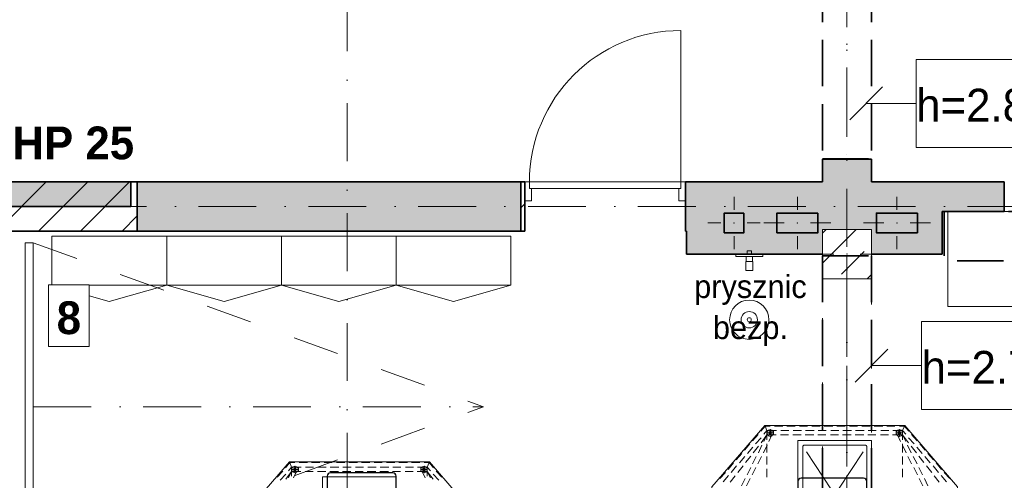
# Model space of a CAD drawing. Header units: millimetres. Extents: x -148444 to 51443, y -4810 to 453290.
# Tile 230 of 256: x 25640 to 31648, y 77707 to 80517. Entities that reach past the tile are written whole.
import ezdxf

# ---------------------------------------------------------------- set-up
doc = ezdxf.new("R2010")
doc.units = ezdxf.units.MM
for name, pattern in [('Krawędzie ukryte', [3.912222, 2.822222, -1.09]), ('Kropki i Kreski', [6.702778, 3.527778, -1.763889, 0, -1.411111]), ('Przerywana', [5.644444, 2.822222, -2.822222]), ('thk_line_type', [945, 540, -405]), ('Wipeout_Contour', [1000, 0, -1000])]:
    doc.linetypes.add(name, pattern=pattern)
for name, color, linetype in [('2D - Ogólne', 8, 'Continuous'), ('2D - Rysunki i Obrazki', 8, 'Continuous'), ('Drzwi Archicad', 8, 'Continuous'), ('Instalacje - Went_Klim', 8, 'Continuous'), ('Konstrukcja - Belki', 8, 'Continuous'), ('Konstrukcja - Siatka mod', 8, 'Continuous'), ('Konstrukcja - Słupy', 8, 'Continuous'), ('Konstrukcja - Ściany działowe', 8, 'Continuous'), ('Konstrukcja - Ściany nośne wew..P', 8, 'Continuous'), ('Opisy - Etykiety', 8, 'Continuous'), ('Opisy - Tekst', 8, 'Continuous'), ('PIONY INST', 8, 'Continuous'), ('Wnętrze - Umeblowanie', 8, 'Continuous'), ('Wnętrze - Wyposażenie', 8, 'Continuous')]:
    doc.layers.add(name, color=color, linetype=linetype)
doc.styles.add('STYL_AUTOMATYCZNY_11', font='txt')
doc.styles.add('STYL_AUTOMATYCZNY_5', font='txt')
doc.styles.add('STYL_AUTOMATYCZNY_8', font='txt')
doc.styles.add('STYL_AUTOMATYCZNY_9', font='txt')
pattern_1 = [(45, (-220940.59, 363284.62), (-127.27922, 127.27922), [])]

msp = doc.modelspace()

# ---------------------------------------------------------------- hatches: boundary and pattern name
at = {"linetype": 'Continuous', "lineweight": 25}
msp.add_hatch(color=8, dxfattribs=at).paths.add_polyline_path([(25518, 79526.9), (25518, 79376.9), (26318, 79376.9), (26318, 79526.9)])
at = {"layer": 'Konstrukcja - Słupy', "linetype": 'Continuous', "lineweight": 25}
h = msp.add_hatch(dxfattribs=at)
h.set_pattern_fill('Beton_zbrojony_0006', color=8, style=0, pattern_type=2)
h.set_pattern_definition([(45, (-220940.59, 363284.62), (-183.84776, 183.84776), []), (45, (-221032.5, 363376.54), (-183.84776, 183.84776), [195, -65])])
h.paths.add_polyline_path([(30538, 78936.9), (30838, 78936.9), (30838, 79236.9), (30538, 79236.9)])
at = {"layer": 'Konstrukcja - Ściany działowe', "linetype": 'Continuous', "lineweight": 13}
h = msp.add_hatch(dxfattribs=at)
h.set_pattern_fill('Bloczki_ceramiczne_0006', color=8, style=0, pattern_type=2)
h.set_pattern_definition(pattern_1)
h.paths.add_polyline_path([(25488, 79526.9), (25488, 79226.9), (26358, 79226.9), (26358, 79526.9)])
for points in [[(28698, 79226.9), (28698, 79526.9), (26358, 79526.9), (26358, 79226.9)], [(29702.6, 79226.9), (29708, 79226.9), (29708, 79526.9), (29702.6, 79526.9)], [(31648, 79346.9), (31648, 79526.9), (31268, 79526.9), (31268, 79346.9)]]:
    msp.add_hatch(color=8, dxfattribs=at).paths.add_polyline_path(points)
h = msp.add_hatch(dxfattribs=at)
h.set_pattern_fill('Bloczki_ceramiczne_0006', color=8, style=0, pattern_type=2)
h.set_pattern_definition(pattern_1)
h.paths.add_polyline_path([(28698, 79226.9), (28722.6, 79226.9), (28722.6, 79526.9), (28698, 79526.9)])
at = {"layer": 'Konstrukcja - Ściany nośne wew..P', "linetype": 'Continuous', "lineweight": 13}
msp.add_hatch(color=8, dxfattribs=at).paths.add_polyline_path([(30838, 79666.9), (30538, 79666.9), (30538, 79526.9), (30838, 79526.9)])
h = msp.add_hatch(color=8, dxfattribs=at)
h.paths.add_polyline_path([(30838, 79526.9), (29708, 79526.9), (29708, 79086.9), (30538, 79086.9), (30538, 79236.9), (30838, 79236.9)])
h.paths.add_polyline_path([(29939.2, 79216.9), (29939.2, 79336.9), (30059.2, 79336.9), (30059.2, 79216.9)], flags=0)
h.paths.add_polyline_path([(30510.4, 79216.9), (30260.4, 79216.9), (30260.4, 79336.9), (30510.4, 79336.9)], flags=0)
h = msp.add_hatch(color=8, dxfattribs=at)
h.paths.add_polyline_path([(30838, 79236.9), (30838, 79236.9), (30838, 79086.9), (31268, 79086.9), (31268, 79526.9), (30838, 79526.9)])
h.paths.add_polyline_path([(30868, 79336.9), (31118, 79336.9), (31118, 79216.9), (30868, 79216.9)], flags=0)
at = {"layer": 'PIONY INST', "linetype": 'Continuous', "lineweight": 13}
for points in [[(30059.2, 79336.9), (29939.2, 79336.9), (29939.2, 79216.9), (30059.2, 79216.9)], [(30510.4, 79336.9), (30260.4, 79336.9), (30260.4, 79216.9), (30510.4, 79216.9)], [(31118, 79336.9), (30868, 79336.9), (30868, 79216.9), (31118, 79216.9)]]:
    msp.add_hatch(color=8, dxfattribs=at).paths.add_polyline_path(points)

# ---------------------------------------------------------------- linework, layer by layer
at = {"color": 8, "linetype": 'Continuous', "lineweight": 35, "ltscale": 100, "flags": 128}
for points in [[(26358, 79526.9), (25488, 79526.9)], [(28722.6, 79526.9), (28698, 79526.9)], [(28722.6, 79526.9), (28722.6, 79226.9)], [(25488, 79226.9), (26358, 79226.9)], [(28698, 79226.9), (28722.6, 79226.9)]]:
    msp.add_lwpolyline(points, dxfattribs=at)
msp.add_lwpolyline([(25518, 79526.9), (25518, 79376.9), (26318, 79376.9), (26318, 79526.9)], close=True, dxfattribs=at)
at = {"layer": '2D - Ogólne', "color": 8, "linetype": 'Przerywana', "lineweight": 15, "ltscale": 100}
for p in [(25723.6, 79156), (25723.6, 77156)]:
    msp.add_line(p, (28471.1, 78156), dxfattribs=at)
at = {"layer": '2D - Ogólne', "color": 8, "linetype": 'Kropki i Kreski', "lineweight": 15, "ltscale": 100}
msp.add_line((25723.9, 78156), (28471.1, 78156), dxfattribs=at)
at = {"layer": '2D - Rysunki i Obrazki', "color": 8, "linetype": 'Continuous', "lineweight": 13, "ltscale": 100}
for p, q in [((26537.4, 78896.9), (25837.4, 78896.9)), ((27237.4, 78896.9), (26537.4, 78896.9)), ((27937.4, 78896.9), (27237.4, 78896.9)), ((28637.4, 78896.9), (27937.4, 78896.9))]:
    msp.add_line(p, q, dxfattribs=at)
at = {"layer": '2D - Rysunki i Obrazki', "color": 8, "linetype": 'thk_line_type', "lineweight": 13, "ltscale": 100, "flags": 128}
for points in [[(25837.4, 79196.9), (25837.4, 78896.9), (26187.4, 78798.9), (26537.4, 78896.9), (26537.4, 79196.9)], [(26537.4, 79196.9), (26537.4, 78896.9), (26887.4, 78798.9), (27237.4, 78896.9), (27237.4, 79196.9)], [(27237.4, 79196.9), (27237.4, 78896.9), (27587.4, 78798.9), (27937.4, 78896.9), (27937.4, 79196.9)], [(27937.4, 79196.9), (27937.4, 78896.9), (28287.4, 78798.9), (28637.4, 78896.9), (28637.4, 79196.9)]]:
    msp.add_lwpolyline(points, close=True, dxfattribs=at)
at = {"layer": '2D - Rysunki i Obrazki', "color": 8, "linetype": 'Continuous', "lineweight": 13, "ltscale": 100, "flags": 128}
for points in [[(31360.3, 77288), (29860.3, 77288), (29863.3, 77668.5), (30186.8, 78041.7), (31041.1, 78041.7), (31362.5, 77668.5)], [(29863.3, 77291.1), (29863.3, 77668.5), (30186.8, 78041.7), (31041.1, 78041.7), (31362.5, 77668.5), (31362.5, 77291.1)], [(29863.3, 77291.1), (29863.3, 77668.5), (30186.8, 78041.7), (31041.1, 78041.7), (31362.5, 77668.5), (31362.5, 77291.1)], [(29863.3, 77291.1), (29863.3, 77668.5), (30186.8, 78041.7), (31041.1, 78041.7), (31362.5, 77668.5), (31362.5, 77291.1)], [(29863.3, 77291.1), (29863.3, 77668.5), (30186.8, 78041.7), (31041.1, 78041.7), (31362.5, 77668.5), (31362.5, 77291.1)], [(29863.3, 77291.1), (29863.3, 77668.5), (30186.8, 78041.7), (31041.1, 78041.7), (31362.5, 77668.5), (31362.5, 77291.1)], [(29863.3, 77291.1), (29863.3, 77668.5), (30186.8, 78041.7), (31041.1, 78041.7), (31362.5, 77668.5), (31362.5, 77291.1)], [(30199.2, 78010.6), (30199.2, 77983.7), (30240.7, 77983.7), (30240.7, 78010.6)], [(30220, 77987.8), (30226.2, 77989.9), (30228.3, 77996.1), (30226.2, 78002.3), (30220, 78004.4), (30213.8, 78002.3), (30211.7, 77996.1), (30213.8, 77989.9)], [(30240.7, 77983.7), (30240.7, 78010.6)], [(30987.2, 78010.6), (30987.2, 77983.7), (31026.6, 77983.7), (31026.6, 78010.6)], [(31007.9, 77987.8), (31012.1, 77989.9), (31016.2, 77996.1), (31012.1, 78002.3), (31007.9, 78004.4), (31001.7, 78002.3), (30999.6, 77996.1), (31001.7, 77989.9)], [(31026.6, 77983.7), (31026.6, 78010.6)], [(30837.9, 77950.5), (30837.9, 77500.5)], [(28460.2, 77065.6), (26960.2, 77065.6), (26963.2, 77446.1), (27286.7, 77819.3), (28141, 77819.3), (28462.4, 77446.1)], [(26963.2, 77068.7), (26963.2, 77446.1), (27286.7, 77819.3), (28141, 77819.3), (28462.4, 77446.1), (28462.4, 77068.7)], [(26963.2, 77068.7), (26963.2, 77446.1), (27286.7, 77819.3), (28141, 77819.3), (28462.4, 77446.1), (28462.4, 77068.7)], [(26963.2, 77068.7), (26963.2, 77446.1), (27286.7, 77819.3), (28141, 77819.3), (28462.4, 77446.1), (28462.4, 77068.7)], [(26963.2, 77068.7), (26963.2, 77446.1), (27286.7, 77819.3), (28141, 77819.3), (28462.4, 77446.1), (28462.4, 77068.7)], [(26963.2, 77068.7), (26963.2, 77446.1), (27286.7, 77819.3), (28141, 77819.3), (28462.4, 77446.1), (28462.4, 77068.7)], [(26963.2, 77068.7), (26963.2, 77446.1), (27286.7, 77819.3), (28141, 77819.3), (28462.4, 77446.1), (28462.4, 77068.7)], [(27299.1, 77788.2), (27299.1, 77761.2), (27340.6, 77761.2), (27340.6, 77788.2)], [(27319.9, 77765.4), (27326.1, 77767.5), (27328.2, 77773.7), (27326.1, 77779.9), (27319.9, 77782), (27313.7, 77779.9), (27311.6, 77773.7), (27313.7, 77767.5)], [(27340.6, 77761.2), (27340.6, 77788.2)], [(28087.1, 77788.2), (28087.1, 77761.2), (28126.5, 77761.2), (28126.5, 77788.2)], [(28107.8, 77765.4), (28112, 77767.5), (28116.1, 77773.7), (28112, 77779.9), (28107.8, 77782), (28101.6, 77779.9), (28099.5, 77773.7), (28101.6, 77767.5)], [(28126.5, 77761.2), (28126.5, 77788.2)], [(27937.8, 77728.1), (27937.8, 77278.1)]]:
    msp.add_lwpolyline(points, close=True, dxfattribs=at)
for points in [[(30112.2, 77948.4), (30145.3, 77985.7)], [(30161.9, 78006.5), (30188.9, 78037.6)], [(30164, 77936), (30199.2, 77983.7), (30255.2, 77983.7)], [(30180.6, 77987.8), (30199.2, 78010.6)], [(30199.2, 77983.7), (30180.6, 77944.3)], [(30188.9, 78037.6), (30199.2, 78010.6), (30199.2, 77983.7)], [(30220, 78037.6), (30188.9, 78037.6)], [(30199.2, 77996.1), (30220, 77996.1), (30220, 78016.8)], [(30220, 78016.8), (30209.6, 78012.7), (30203.4, 78006.5), (30199.2, 77996.1), (30203.4, 77985.7)], [(30240.7, 78010.6), (30199.2, 78010.6)], [(30257.3, 78010.6), (30199.2, 78010.6)], [(30240.7, 78010.6), (30199.2, 78010.6), (30199.2, 77983.7), (30240.7, 77983.7)], [(30220, 77975.4), (30209.6, 77979.5), (30203.4, 77985.7), (30199.2, 77996.1), (30203.4, 78006.5)], [(30220, 77975.4), (30209.6, 77979.5), (30203.4, 77985.7), (30199.2, 77996.1), (30203.4, 78006.5)], [(30199.2, 77996.1), (30201.3, 77996.1)], [(30199.2, 77983.7), (30240.7, 77983.7)], [(30199.2, 77983.7), (30199.2, 77954.6)], [(30211.7, 77944.3), (30230.3, 77983.7)], [(30220, 78016.8), (30230.3, 78012.7), (30236.6, 78006.5), (30240.7, 77996.1), (30236.6, 77985.7)], [(30220, 78016.8), (30230.3, 78012.7), (30236.6, 78006.5), (30240.7, 77996.1), (30236.6, 77985.7)], [(30220, 78016.8), (30222.1, 78016.8)], [(30220, 77975.4), (30230.3, 77979.5), (30236.6, 77985.7), (30240.7, 77996.1), (30236.6, 78006.5)], [(30220, 77996.1), (30222.1, 77996.1)], [(30240.7, 77996.1), (30220, 77996.1), (30220, 77975.4)], [(30220, 77996.1), (30222.1, 77996.1)], [(30226.2, 77983.7), (30226.2, 78010.6)], [(30240.7, 77996.1), (30242.8, 77996.1)], [(30296.7, 78037.6), (30244.9, 78037.6)], [(30282.2, 77983.7), (30332, 77983.7)], [(30334, 78010.6), (30284.3, 78010.6)], [(30371.4, 78037.6), (30321.6, 78037.6)], [(30356.8, 77983.7), (30408.7, 77983.7)], [(30410.7, 78010.6), (30358.9, 78010.6)], [(30448.1, 78037.6), (30398.3, 78037.6)], [(30433.6, 77983.7), (30485.4, 77983.7)], [(30487.5, 78010.6), (30435.6, 78010.6)], [(30524.8, 78037.6), (30473, 78037.6)], [(30510.3, 77983.7), (30560, 77983.7)], [(30562.1, 78010.6), (30512.4, 78010.6)], [(30601.5, 78037.6), (30549.7, 78037.6)], [(30587, 77983.7), (30636.8, 77983.7)], [(30638.8, 78010.6), (30589.1, 78010.6)], [(30676.2, 78037.6), (30626.4, 78037.6)], [(30661.6, 77983.7), (30713.5, 77983.7)], [(30715.6, 78010.6), (30663.7, 78010.6)], [(30752.9, 78037.6), (30703.1, 78037.6)], [(30738.4, 77983.7), (30790.2, 77983.7)], [(30792.3, 78010.6), (30740.4, 78010.6)], [(30829.6, 78037.6), (30777.8, 78037.6)], [(30815.1, 77983.7), (30864.9, 77983.7)], [(30866.9, 78010.6), (30817.2, 78010.6)], [(30906.3, 78037.6), (30854.5, 78037.6)], [(30891.8, 77983.7), (30941.6, 77983.7)], [(30943.6, 78010.6), (30893.9, 78010.6)], [(30981, 78037.6), (30931.2, 78037.6)], [(30966.5, 77983.7), (31022.4, 77983.7)], [(31026.6, 78010.6), (30968.5, 78010.6)], [(30987.2, 78010.6), (31026.6, 78010.6), (31039, 78037.6)], [(30987.2, 77996.1), (31007.9, 77996.1), (31007.9, 78016.8)], [(31007.9, 78016.8), (30997.6, 78012.7), (30989.3, 78006.5), (30987.2, 77996.1), (30989.3, 77985.7)], [(31026.6, 78010.6), (30987.2, 78010.6), (30987.2, 77983.7), (31026.6, 77983.7)], [(31007.9, 77975.4), (30997.6, 77979.5), (30989.3, 77985.7), (30987.2, 77996.1), (30989.3, 78006.5)], [(31007.9, 77975.4), (30997.6, 77979.5), (30989.3, 77985.7), (30987.2, 77996.1), (30989.3, 78006.5)], [(30987.2, 77996.1), (30989.3, 77996.1)], [(31026.6, 77983.7), (30987.2, 77983.7)], [(31014.1, 77944.3), (30995.5, 77983.7)], [(30999.6, 77983.7), (30999.6, 78010.6)], [(31039, 78037.6), (31007.9, 78037.6)], [(31007.9, 78016.8), (31018.3, 78012.7), (31024.5, 78006.5), (31026.6, 77996.1), (31024.5, 77985.7)], [(31007.9, 78016.8), (31018.3, 78012.7), (31024.5, 78006.5), (31026.6, 77996.1), (31024.5, 77985.7)], [(31007.9, 78016.8), (31010, 78016.8)], [(31007.9, 77975.4), (31018.3, 77979.5), (31024.5, 77985.7), (31026.6, 77996.1), (31024.5, 78006.5)], [(31007.9, 77996.1), (31010, 77996.1)], [(31026.6, 77996.1), (31007.9, 77996.1), (31007.9, 77975.4)], [(31007.9, 77996.1), (31010, 77996.1)], [(31026.6, 78010.6), (31026.6, 77983.7)], [(31047.3, 77987.8), (31026.6, 78010.6)], [(31026.6, 77996.1), (31028.7, 77996.1)], [(31026.6, 77983.7), (31047.3, 77944.3)], [(31063.9, 77936), (31026.6, 77983.7)], [(31026.6, 77983.7), (31026.6, 77954.6)], [(31066, 78006.5), (31039, 78037.6)], [(31115.8, 77948.4), (31082.6, 77985.7)], [(30062.4, 77890.4), (30095.6, 77929.8)], [(30130.8, 77929.8), (30164, 77967.1)], [(30168.1, 77921.5), (30147.4, 77875.8)], [(30178.5, 77875.8), (30201.3, 77921.5)], [(30199.2, 77929.8), (30199.2, 77877.9)], [(30220, 77975.4), (30222.1, 77975.4)], [(30220, 77975.4), (30222.1, 77975.4)], [(30837.9, 77500.5), (30387.9, 77500.5), (30387.9, 77950.5), (30837.9, 77950.5)], [(30429.4, 77921.5), (30427.3, 77921.5), (30425.3, 77921.5), (30423.2, 77919.4), (30421.1, 77917.3), (30419, 77915.2), (30419, 77913.2), (30419, 77911.1)], [(30798.5, 77921.5), (30429.4, 77921.5)], [(30808.9, 77911.1), (30808.9, 77913.2), (30808.9, 77915.2), (30806.8, 77915.2), (30806.8, 77917.3), (30804.7, 77919.4), (30802.6, 77919.4), (30802.6, 77921.5), (30800.6, 77921.5), (30798.5, 77921.5)], [(30837.9, 77500.5), (30837.9, 77950.5)], [(31007.9, 77975.4), (31010, 77975.4)], [(31007.9, 77975.4), (31010, 77975.4)], [(31026.6, 77929.8), (31026.6, 77877.9)], [(31049.4, 77875.8), (31026.6, 77921.5)], [(31057.7, 77921.5), (31080.5, 77875.8)], [(31097.1, 77929.8), (31063.9, 77967.1)], [(31165.5, 77890.4), (31132.3, 77929.8)], [(30012.6, 77832.3), (30045.8, 77871.7)], [(30081.1, 77871.7), (30114.2, 77909)], [(30116.3, 77875.8), (30147.4, 77915.2)], [(30419, 77911.1), (30419, 77542)], [(30593.2, 77649.8), (30441.9, 77880)], [(30786.1, 77880), (30636.8, 77654)], [(30808.9, 77542), (30808.9, 77911.1)], [(31111.6, 77875.8), (31080.5, 77915.2)], [(31146.9, 77871.7), (31113.7, 77909)], [(31215.3, 77832.3), (31182.1, 77871.7)], [(27261.8, 77784), (27288.8, 77815.2)], [(27288.8, 77815.2), (27299.1, 77788.2), (27299.1, 77761.2)], [(27319.9, 77815.2), (27288.8, 77815.2)], [(27396.6, 77815.2), (27344.8, 77815.2)], [(27471.2, 77815.2), (27421.5, 77815.2)], [(27548, 77815.2), (27498.2, 77815.2)], [(27624.7, 77815.2), (27572.9, 77815.2)], [(27701.4, 77815.2), (27649.6, 77815.2)], [(27776.1, 77815.2), (27726.3, 77815.2)], [(27852.8, 77815.2), (27803, 77815.2)], [(27929.5, 77815.2), (27877.7, 77815.2)], [(28006.2, 77815.2), (27954.4, 77815.2)], [(28080.9, 77815.2), (28031.1, 77815.2)], [(28087.1, 77788.2), (28126.5, 77788.2), (28138.9, 77815.2)], [(28138.9, 77815.2), (28107.8, 77815.2)], [(28165.9, 77784), (28138.9, 77815.2)], [(29962.9, 77774.2), (29996, 77813.6)], [(30031.3, 77813.6), (30064.5, 77853)], [(30068.6, 77815.7), (30101.8, 77855.1)], [(30135, 77853), (30112.2, 77807.4)], [(30143.3, 77807.4), (30166.1, 77853)], [(30199.2, 77853), (30199.2, 77803.3)], [(31026.6, 77853), (31026.6, 77803.3)], [(31082.6, 77807.4), (31059.8, 77853)], [(31092.9, 77853), (31115.8, 77807.4)], [(31157.2, 77815.7), (31126.1, 77855.1)], [(31196.6, 77813.6), (31163.4, 77853)], [(31265, 77774.2), (31231.9, 77813.6)], [(27212.1, 77726), (27245.2, 77763.3)], [(27230.7, 77707.3), (27263.9, 77744.7)], [(27263.9, 77713.5), (27299.1, 77761.2), (27355.1, 77761.2)], [(27280.5, 77765.4), (27299.1, 77788.2)], [(27299.1, 77761.2), (27280.5, 77721.8)], [(27299.1, 77773.7), (27319.9, 77773.7), (27319.9, 77794.4)], [(27319.9, 77794.4), (27309.5, 77790.3), (27303.3, 77784), (27299.1, 77773.7), (27303.3, 77763.3)], [(27340.6, 77788.2), (27299.1, 77788.2)], [(27357.2, 77788.2), (27299.1, 77788.2)], [(27340.6, 77788.2), (27299.1, 77788.2), (27299.1, 77761.2), (27340.6, 77761.2)], [(27319.9, 77752.9), (27309.5, 77757.1), (27303.3, 77763.3), (27299.1, 77773.7), (27303.3, 77784)], [(27319.9, 77752.9), (27309.5, 77757.1), (27303.3, 77763.3), (27299.1, 77773.7), (27303.3, 77784)], [(27299.1, 77773.7), (27301.2, 77773.7)], [(27299.1, 77761.2), (27340.6, 77761.2)], [(27299.1, 77761.2), (27299.1, 77732.2)], [(27311.6, 77721.8), (27330.2, 77761.2)], [(27319.9, 77794.4), (27330.2, 77790.3), (27336.5, 77784), (27340.6, 77773.7), (27336.5, 77763.3)], [(27319.9, 77794.4), (27330.2, 77790.3), (27336.5, 77784), (27340.6, 77773.7), (27336.5, 77763.3)], [(27319.9, 77794.4), (27322, 77794.4)], [(27319.9, 77752.9), (27330.2, 77757.1), (27336.5, 77763.3), (27340.6, 77773.7), (27336.5, 77784)], [(27319.9, 77773.7), (27322, 77773.7)], [(27340.6, 77773.7), (27319.9, 77773.7), (27319.9, 77752.9)], [(27319.9, 77773.7), (27322, 77773.7)], [(27319.9, 77752.9), (27322, 77752.9)], [(27319.9, 77752.9), (27322, 77752.9)], [(27326.1, 77761.2), (27326.1, 77788.2)], [(27340.6, 77773.7), (27342.7, 77773.7)], [(27382.1, 77761.2), (27431.9, 77761.2)], [(27433.9, 77788.2), (27384.2, 77788.2)], [(27456.7, 77761.2), (27508.6, 77761.2)], [(27510.6, 77788.2), (27458.8, 77788.2)], [(27533.5, 77761.2), (27585.3, 77761.2)], [(27587.4, 77788.2), (27535.5, 77788.2)], [(27610.2, 77761.2), (27659.9, 77761.2)], [(27662, 77788.2), (27612.2, 77788.2)], [(27686.9, 77761.2), (27736.7, 77761.2)], [(27738.7, 77788.2), (27689, 77788.2)], [(27761.5, 77761.2), (27813.4, 77761.2)], [(27815.5, 77788.2), (27763.6, 77788.2)], [(27838.3, 77761.2), (27890.1, 77761.2)], [(27892.2, 77788.2), (27840.3, 77788.2)], [(27915, 77761.2), (27964.8, 77761.2)], [(27966.8, 77788.2), (27917.1, 77788.2)], [(27991.7, 77761.2), (28041.5, 77761.2)], [(28043.5, 77788.2), (27993.8, 77788.2)], [(28066.4, 77761.2), (28122.3, 77761.2)], [(28126.5, 77788.2), (28068.4, 77788.2)], [(28087.1, 77773.7), (28107.8, 77773.7), (28107.8, 77794.4)], [(28107.8, 77794.4), (28097.5, 77790.3), (28089.2, 77784), (28087.1, 77773.7), (28089.2, 77763.3)], [(28126.5, 77788.2), (28087.1, 77788.2), (28087.1, 77761.2), (28126.5, 77761.2)], [(28107.8, 77752.9), (28097.5, 77757.1), (28089.2, 77763.3), (28087.1, 77773.7), (28089.2, 77784)], [(28107.8, 77752.9), (28097.5, 77757.1), (28089.2, 77763.3), (28087.1, 77773.7), (28089.2, 77784)], [(28087.1, 77773.7), (28089.2, 77773.7)], [(28126.5, 77761.2), (28087.1, 77761.2)], [(28114, 77721.8), (28095.4, 77761.2)], [(28099.5, 77761.2), (28099.5, 77788.2)], [(28107.8, 77794.4), (28118.2, 77790.3), (28124.4, 77784), (28126.5, 77773.7), (28124.4, 77763.3)], [(28107.8, 77794.4), (28118.2, 77790.3), (28124.4, 77784), (28126.5, 77773.7), (28124.4, 77763.3)], [(28107.8, 77794.4), (28109.9, 77794.4)], [(28107.8, 77752.9), (28118.2, 77757.1), (28124.4, 77763.3), (28126.5, 77773.7), (28124.4, 77784)], [(28107.8, 77773.7), (28109.9, 77773.7)], [(28126.5, 77773.7), (28107.8, 77773.7), (28107.8, 77752.9)], [(28107.8, 77773.7), (28109.9, 77773.7)], [(28107.8, 77752.9), (28109.9, 77752.9)], [(28107.8, 77752.9), (28109.9, 77752.9)], [(28126.5, 77788.2), (28126.5, 77761.2)], [(28147.2, 77765.4), (28126.5, 77788.2)], [(28126.5, 77773.7), (28128.6, 77773.7)], [(28126.5, 77761.2), (28147.2, 77721.8)], [(28163.8, 77713.5), (28126.5, 77761.2)], [(28126.5, 77761.2), (28126.5, 77732.2)], [(28197, 77707.3), (28163.8, 77744.7)], [(28215.6, 77726), (28182.5, 77763.3)], [(29913.1, 77718.3), (29946.3, 77755.6)], [(29981.5, 77755.6), (30014.7, 77795)], [(30023, 77755.6), (30054.1, 77795)], [(30101.8, 77784.6), (30079, 77741.1)], [(30110.1, 77741.1), (30132.9, 77784.6)], [(30199.2, 77776.3), (30199.2, 77726.5)], [(31026.6, 77776.3), (31026.6, 77726.5)], [(31117.8, 77741.1), (31095, 77784.6)], [(31126.1, 77784.6), (31148.9, 77741.1)], [(31204.9, 77755.6), (31173.8, 77795)], [(31246.4, 77755.6), (31213.2, 77795)], [(31314.8, 77718.3), (31281.6, 77755.6)], [(27937.8, 77278.1), (27487.8, 77278.1), (27487.8, 77728.1), (27937.8, 77728.1)], [(27937.8, 77278.1), (27937.8, 77728.1)], [(29931.8, 77697.5), (29964.9, 77736.9)], [(29975.3, 77695.4), (30006.4, 77734.8)], [(30066.5, 77718.3), (30043.7, 77672.6)], [(30074.8, 77672.6), (30097.6, 77718.3)], [(31151, 77672.6), (31128.2, 77718.3)], [(31161.4, 77718.3), (31182.1, 77672.6)], [(31250.5, 77695.4), (31219.4, 77734.8)], [(31296.1, 77697.5), (31263, 77736.9)]]:
    msp.add_lwpolyline(points, dxfattribs=at)
at = {"layer": 'Drzwi Archicad', "color": 8, "linetype": 'Continuous', "lineweight": 13, "ltscale": 100}
for p, q in [((29674.6, 79526.9), (29674.6, 80450.9)), ((28750.6, 79526.9), (28722.6, 79526.9)), ((28722.6, 79526.9), (28722.6, 79411.9)), ((28750.6, 79486.9), (28750.6, 79526.9)), ((28750.6, 79526.9), (29674.6, 79526.9)), ((28750.6, 79486.9), (28750.6, 79526.9)), ((28762.6, 79486.9), (28750.6, 79486.9)), ((29674.6, 79486.9), (28750.6, 79486.9)), ((28762.6, 79411.9), (28762.6, 79486.9)), ((29674.6, 79486.9), (29662.6, 79486.9)), ((29662.6, 79486.9), (29662.6, 79411.9)), ((29702.6, 79526.9), (29674.6, 79526.9)), ((29674.6, 79526.9), (29674.6, 79486.9)), ((29674.6, 79526.9), (29674.6, 79486.9)), ((29702.6, 79411.9), (29702.6, 79526.9)), ((28722.6, 79411.9), (28762.6, 79411.9)), ((29662.6, 79411.9), (29702.6, 79411.9))]:
    msp.add_line(p, q, dxfattribs=at)
at = {"layer": 'Drzwi Archicad', "color": 8, "linetype": 'Continuous', "lineweight": 35, "ltscale": 100}
for p, q in [((28722.6, 79526.9), (28722.6, 79411.9)), ((28722.6, 79526.9), (28722.6, 79411.9)), ((29702.6, 79526.9), (29702.6, 79411.9)), ((29702.6, 79526.9), (29702.6, 79411.9)), ((28722.6, 79411.9), (28722.6, 79226.9)), ((29702.6, 79411.9), (29702.6, 79226.9))]:
    msp.add_line(p, q, dxfattribs=at)
at = {"layer": 'Drzwi Archicad', "color": 8, "linetype": 'Continuous', "lineweight": 13, "ltscale": 100}
msp.add_arc((29674.6, 79526.9), 924, 90, 180, dxfattribs=at)
at = {"layer": 'Instalacje - Went_Klim', "color": 8, "linetype": 'Krawędzie ukryte', "lineweight": 35, "ltscale": 100, "flags": 128}
msp.add_lwpolyline([(31281.8, 79346.9), (32681.8, 79346.9), (32681.8, 79046.9), (31281.8, 79046.9)], close=True, dxfattribs=at)
at = {"layer": 'Konstrukcja - Belki', "color": 8, "linetype": 'Krawędzie ukryte', "lineweight": 35, "ltscale": 100}
for p, q in [((30538, 81566.9), (30538, 79667.5)), ((30838, 81566.9), (30838, 79667.5)), ((30538, 79667.5), (30838, 79667.5)), ((30538, 79076.9), (30538, 74476.9)), ((30538, 79076.9), (30838, 79076.9)), ((30838, 79076.9), (30838, 74476.9))]:
    msp.add_line(p, q, dxfattribs=at)
at = {"layer": 'Konstrukcja - Belki', "color": 8, "linetype": 'Kropki i Kreski', "lineweight": 13, "ltscale": 100}
for p, q in [((30688, 81566.9), (30688, 79667.5)), ((30688, 79076.9), (30688, 74476.9))]:
    msp.add_line(p, q, dxfattribs=at)
at = {"layer": 'Konstrukcja - Siatka mod', "color": 8, "linetype": 'Kropki i Kreski', "lineweight": 13, "ltscale": 100}
for p, q in [((27638, 90062.8), (27638, 73098)), ((30688, 73098), (30688, 90062.8)), ((7290.5, 79376.9), (36735, 79376.9))]:
    msp.add_line(p, q, dxfattribs=at)
at = {"layer": 'Konstrukcja - Słupy', "color": 8, "linetype": 'Continuous', "lineweight": 13, "ltscale": 100}
for p, q in [((30688, 79166.9), (30688, 79316.9)), ((30608, 79086.9), (30458, 79086.9)), ((30768, 79086.9), (30918, 79086.9)), ((30688, 79006.9), (30688, 78856.9))]:
    msp.add_line(p, q, dxfattribs=at)
at = {"layer": 'Konstrukcja - Słupy', "color": 8, "linetype": 'Continuous', "lineweight": 13, "ltscale": 100, "flags": 128}
msp.add_lwpolyline([(30538, 78936.9), (30838, 78936.9), (30838, 79236.9), (30538, 79236.9)], close=True, dxfattribs=at)
at = {"layer": 'Konstrukcja - Słupy', "color": 8, "linetype": 'Continuous', "lineweight": 13, "ltscale": 100}
msp.add_point((30688, 79086.9), dxfattribs=at)
at = {"layer": 'Konstrukcja - Ściany działowe', "color": 8, "linetype": 'Continuous', "lineweight": 35, "ltscale": 100}
for p, q in [((26358, 79526.9), (26358, 79226.9)), ((28698, 79526.9), (28698, 79226.9)), ((29702.6, 79526.9), (29702.6, 79411.9)), ((31648, 79526.9), (31648, 79346.9)), ((29702.6, 79411.9), (29702.6, 79226.9))]:
    msp.add_line(p, q, dxfattribs=at)
at = {"layer": 'Konstrukcja - Ściany działowe', "color": 8, "linetype": 'Continuous', "lineweight": 35, "ltscale": 100, "flags": 128}
for points in [[(28698, 79526.9), (26358, 79526.9)], [(29708, 79526.9), (29702.6, 79526.9)], [(31648, 79526.9), (31268, 79526.9)], [(31268, 79346.9), (31648, 79346.9)], [(26358, 79226.9), (28698, 79226.9)], [(29702.6, 79226.9), (29708, 79226.9)]]:
    msp.add_lwpolyline(points, dxfattribs=at)
at = {"layer": 'Konstrukcja - Ściany nośne wew..P', "color": 8, "linetype": 'Continuous', "lineweight": 35, "ltscale": 100, "flags": 128}
for points in [[(30538, 79666.9), (30538, 79526.9)], [(30838, 79666.9), (30538, 79666.9)], [(30838, 79526.9), (30838, 79666.9)], [(30538, 79526.9), (29708, 79526.9)], [(31268, 79526.9), (30838, 79526.9)], [(31268, 79086.9), (31268, 79346.9)], [(29708, 79226.9), (29708, 79086.9)], [(29708, 79086.9), (30538, 79086.9)], [(30838, 79086.9), (31268, 79086.9)]]:
    msp.add_lwpolyline(points, dxfattribs=at)
at = {"layer": 'Konstrukcja - Ściany nośne wew..P', "color": 8, "linetype": 'Krawędzie ukryte', "lineweight": 20, "ltscale": 100, "flags": 128}
for points in [[(30538, 79086.9), (30538, 74776.9)], [(30838, 74476.9), (30838, 78936.9)]]:
    msp.add_lwpolyline(points, dxfattribs=at)
at = {"layer": 'Opisy - Etykiety', "color": 8, "linetype": 'Continuous', "lineweight": 20, "ltscale": 100}
for p, q in [((32141.4, 80274.6), (31110, 80274.6)), ((31110, 80274.6), (31110, 79738.2)), ((30905, 80106.4), (30705, 79906.4)), ((30805, 80006.4), (31110, 80006.4)), ((31110, 79738.2), (32141.4, 79738.2)), ((32174.5, 78675), (31143, 78675)), ((31143, 78675), (31143, 78138.6)), ((30938, 78506.8), (30738, 78306.8)), ((30838, 78406.8), (31143, 78406.8)), ((31143, 78138.6), (32174.5, 78138.6))]:
    msp.add_line(p, q, dxfattribs=at)
at = {"layer": 'PIONY INST', "color": 8, "linetype": 'Continuous', "lineweight": 0, "ltscale": 100}
for p, q in [((29999.2, 79356.9), (29999.2, 79436.9)), ((30385.4, 79356.9), (30385.4, 79436.9)), ((30993, 79356.9), (30993, 79436.9)), ((29919.2, 79276.9), (29839.2, 79276.9)), ((30079.2, 79276.9), (30159.2, 79276.9)), ((30305.4, 79276.9), (30180.4, 79276.9)), ((30465.4, 79276.9), (30590.4, 79276.9)), ((30913, 79276.9), (30788, 79276.9)), ((31073, 79276.9), (31198, 79276.9)), ((29999.2, 79196.9), (29999.2, 79116.9)), ((30385.4, 79196.9), (30385.4, 79116.9)), ((30993, 79196.9), (30993, 79116.9))]:
    msp.add_line(p, q, dxfattribs=at)
at = {"layer": 'PIONY INST', "color": 8, "linetype": 'Continuous', "lineweight": 35, "ltscale": 100, "flags": 128}
for points in [[(30059.2, 79336.9), (29939.2, 79336.9), (29939.2, 79216.9), (30059.2, 79216.9)], [(30510.4, 79336.9), (30260.4, 79336.9), (30260.4, 79216.9), (30510.4, 79216.9)], [(31118, 79336.9), (30868, 79336.9), (30868, 79216.9), (31118, 79216.9)]]:
    msp.add_lwpolyline(points, close=True, dxfattribs=at)
at = {"layer": 'PIONY INST', "color": 8, "linetype": 'Continuous', "lineweight": 0, "ltscale": 100}
for p in [(29999.2, 79276.9), (30385.4, 79276.9), (30993, 79276.9)]:
    msp.add_point(p, dxfattribs=at)
at = {"layer": 'Wnętrze - Umeblowanie', "color": 8, "linetype": 'Continuous', "lineweight": 13, "ltscale": 100}
for p, q in [((30112, 79071.9), (30072, 79071.9)), ((30112, 79041.9), (30072, 79041.9))]:
    msp.add_line(p, q, dxfattribs=at)
at = {"layer": 'Wnętrze - Umeblowanie', "color": 8, "linetype": 'Continuous', "lineweight": 13, "ltscale": 100, "flags": 128}
for points in [[(31302.7, 79346.9), (33383.4, 79346.9), (33383.4, 78766.7), (31302.7, 78766.7)], [(25673.6, 77156), (25673.6, 79156), (25723.6, 79156), (25723.6, 77156)], [(30175, 79086.9), (30175, 79071.9), (30112, 79071.9), (30112, 79041.9), (30114, 79041.9), (30114, 78986.9), (30070, 78986.9), (30070, 79041.9), (30072, 79041.9), (30072, 79071.9), (30009, 79071.9), (30009, 79086.9)], [(30105.5, 79086.9), (30078.5, 79086.9), (30078.5, 79106.9), (30105.5, 79106.9)], [(30105.5, 79086.9), (30078.5, 79086.9), (30078.5, 79106.9), (30105.5, 79106.9)]]:
    msp.add_lwpolyline(points, close=True, dxfattribs=at)
at = {"layer": 'Wnętrze - Umeblowanie', "color": 8, "linetype": 'Continuous', "lineweight": 13, "ltscale": 100}
for radius in [120, 50, 12]:
    msp.add_circle((30092, 78686.9), radius, dxfattribs=at)
at = {"layer": 'Wnętrze - Wyposażenie', "color": 8, "linetype": 'Continuous', "lineweight": 25, "ltscale": 100, "flags": 128}
for points in [[(27917.8, 77753.1), (27536.9, 77753.1, 0.414214), (27516.9, 77733.1), (27516.9, 77323.1, 0.414214), (27536.9, 77303.1), (27917.8, 77303.1, 0.414214), (27937.8, 77323.1), (27937.8, 77733.1, 0.414214)], [(30788.9, 77720.3), (30407.9, 77720.3, 0.414214), (30387.9, 77700.3), (30387.9, 77290.3, 0.414214), (30407.9, 77270.3), (30788.9, 77270.3, 0.414214), (30808.9, 77290.3), (30808.9, 77700.3, 0.414214)]]:
    msp.add_lwpolyline(points, format="xyb", close=True, dxfattribs=at)

# ---------------------------------------------------------------- texts
at = {"layer": '2D - Rysunki i Obrazki', "color": 8, "linetype": 'Continuous', "lineweight": 13, "insert": (30099.1, 78526.8), "char_height": 140, "width": 791.397, "attachment_point": 8, "line_spacing_factor": 1.072078, "style": 'STYL_AUTOMATYCZNY_8'}
msp.add_mtext('\\A1;{\\pqc;\\fF1|b0|i0|c0|p0;\\W1.000000;prysznic bezp.}', dxfattribs=at)
at = {"layer": 'Opisy - Etykiety', "color": 8, "linetype": 'Continuous', "lineweight": 20, "char_height": 200, "attachment_point": 4, "style": 'STYL_AUTOMATYCZNY_5'}
for s, insert in [('\\A1;{\\pql;\\fGeneva|b0|i0|c0|p0;\\W1.000000;h=\\fGeneva CE|b0|i0|c0|p0;\\W1.000000;2.\\fGeneva CE|b0|i0|c0|p0;\\W1.000000;85}', (31110, 79994.4)), ('\\A1;{\\pql;\\fGeneva|b0|i0|c0|p0;\\W1.000000;h=\\fGeneva CE|b0|i0|c0|p0;\\W1.000000;2.\\fGeneva CE|b0|i0|c0|p0;\\W1.000000;70}', (31143, 78394.9))]:
    msp.add_mtext(s, dxfattribs=dict(at, insert=insert))
at = {"layer": 'Opisy - Tekst', "color": 8, "linetype": 'Continuous', "lineweight": 35, "insert": (25595.4, 79865.2), "char_height": 200, "attachment_point": 1, "style": 'STYL_AUTOMATYCZNY_9'}
msp.add_mtext('\\A1;{\\pql;\\fGeneva CE|b1|i0|c0|p0;\\W1.000000;HP 25}', dxfattribs=at)

# ---------------------------------------------------------------- next in the draw order: wipeouts: each hides what was drawn before it
at = {"color": 8, "linetype": 'Wipeout_Contour', "lineweight": 0, "ltscale": 452097.93051}
msp.add_wipeout([(25816, 78523.1), (26065, 78523.1), (26065, 78899.5), (25816, 78899.5)], dxfattribs=at).dxf.layer = '2D - Rysunki i Obrazki'

# ---------------------------------------------------------------- next in the draw order: linework, layer by layer
at = {"layer": '2D - Rysunki i Obrazki', "color": 8, "linetype": 'Continuous', "lineweight": 13, "ltscale": 100}
for p, q in [((26065, 78899.5), (25816, 78899.5)), ((25816, 78899.5), (25816, 78523.1)), ((26065, 78523.1), (26065, 78899.5)), ((25816, 78523.1), (26065, 78523.1))]:
    msp.add_line(p, q, dxfattribs=at)

# ---------------------------------------------------------------- next in the draw order: texts
at = {"layer": '2D - Rysunki i Obrazki', "color": 8, "linetype": 'Continuous', "lineweight": 13, "insert": (25940.5, 78596.1), "char_height": 200, "attachment_point": 8, "style": 'STYL_AUTOMATYCZNY_11'}
msp.add_mtext('\\A1;{\\pqc;\\fF1|b1|i0|c0|p0;\\W1.000000;8}', dxfattribs=at)

doc.saveas('drawing.dxf')
